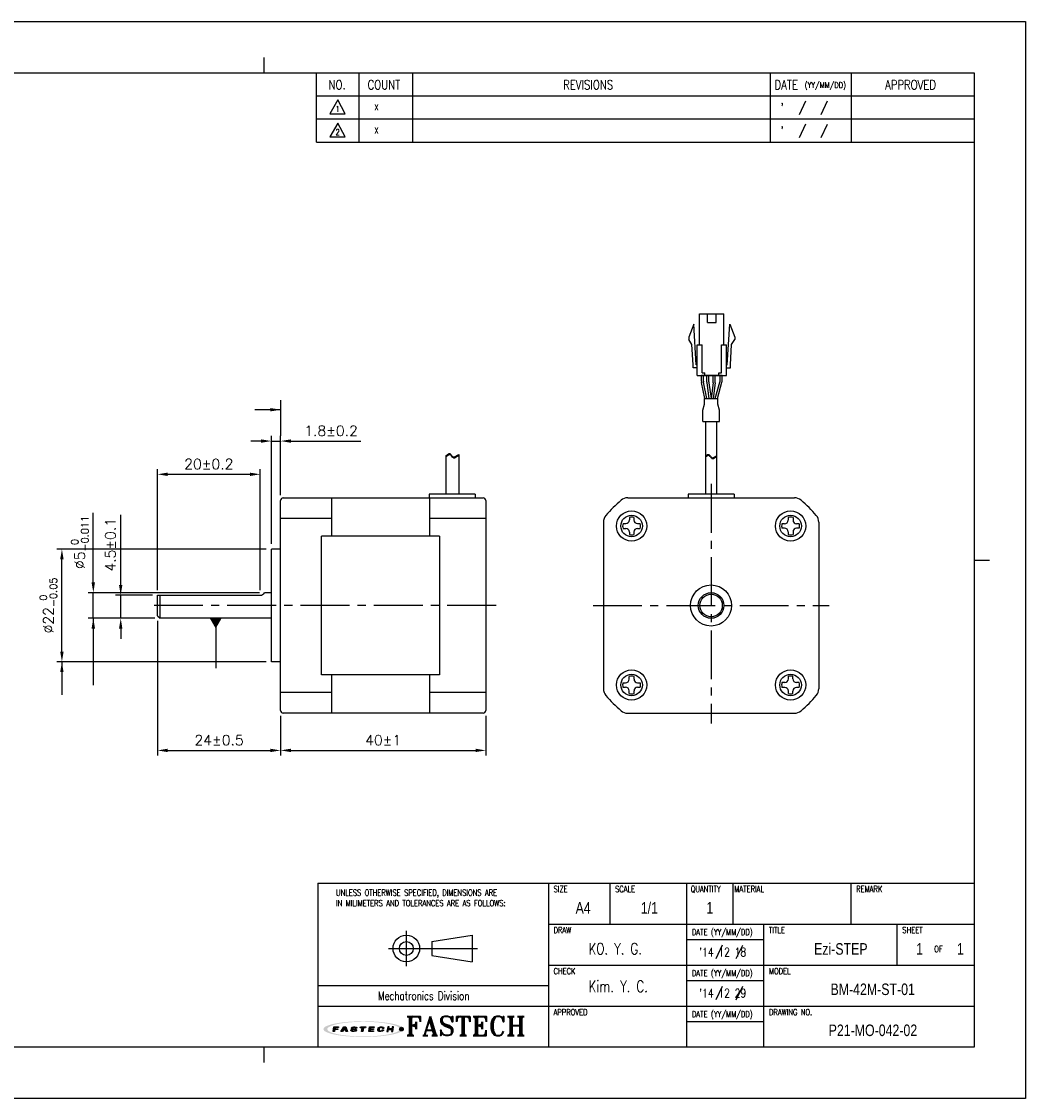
# Model space of a CAD drawing. Header units: millimetres. Extents: x 0 to 297, y 0 to 210.
# Tile 2 of 2: x 101 to 297, y 0 to 210. Entities that reach past the tile are written whole.
import ezdxf

# ---------------------------------------------------------------- set-up
doc = ezdxf.new("R2010")
doc.units = ezdxf.units.MM
doc.header["$PDSIZE"] = -1
doc.linetypes.add('CENTER2', pattern=[28.575, 19.05, -3.175, 3.175, -3.175])
for name, color, linetype in [('DIM', 3, 'Continuous'), ('LAYER_2', 1, 'Continuous'), ('LAYER_4', 3, 'Continuous'), ('SHEET', 1, 'Continuous')]:
    doc.layers.add(name, color=color, linetype=linetype)
doc.styles.add('SHB', font='romans.shx', dxfattribs={"width": 0.75, "bigfont": 'whgtxt.shx'})
doc.styles.add('SHEET1', font='ROMANS.SHX', dxfattribs={"width": 0.8, "height": 3})
doc.styles.add('SHEET2', font='txt', dxfattribs={"width": 0.8, "height": 3})
doc.styles.add('SHEET3', font='ROMANT.SHX', dxfattribs={"height": 3})
doc.styles.get("Standard").update_dxf_attribs({"font": 'txt.shx', "bigfont": 'whgtxt.shx'})
doc.dimstyles.new('ISO-25', dxfattribs={"dimtxt": 2.5, "dimasz": 2.5, "dimexe": 1.25, "dimexo": 0.625, "dimtad": 1, "dimtxsty": 'Standard', "dimcen": 2.5, "dimadec": 0, "dimazin": 0, "dimtfac": 1, "dimtmove": 0, "dimatfit": 3, "dimfxl": 0, "dimarcsym": 0})

# ---------------------------------------------------------------- blocks, each defined once
blk = doc.blocks.new('AI9-BLK2')
at = {"layer": 'LAYER_4'}
h = blk.add_hatch(color=12, dxfattribs=at)
edge = h.paths.add_edge_path()
edge.add_spline(control_points=[(66.5, 0), (66.5, -3.5), (61.3, -5.3), (58.7, -6.3), (52, -8.8), (44.8, -10), (37.7, -11), (17.3, -13.9), (-3.7, -14.1), (-24.3, -12.5), (-32.9, -11.8), (-41.6, -10.8), (-50, -8.9), (-54.9, -7.7), (-60.6, -6.4), (-64.7, -3.2), (-73, 3.4), (-52.4, 8.3), (-49.2, 9), (-40.6, 10.9), (-31.8, 11.9), (-23.1, 12.6), (-12.4, 13.4), (-1.5, 13.6), (9.2, 13.3), (19.1, 13), (29, 12.3), (38.8, 10.9), (45.7, 9.9), (52.7, 8.7), (59.3, 6.1), (61.8, 5.2), (66.5, 3.3), (66.5, 0), (66.6, -0.8), (73.6, -0.7), (73.6, 0), (73.5, 3.5), (68.7, 5.4), (66.1, 6.4), (59.6, 9), (52.6, 10.3), (45.8, 11.3), (24.9, 14.6), (3.4, 15.1), (-17.7, 14), (-27.4, 13.6), (-37.2, 12.7), (-46.8, 11.2), (-53.5, 10.1), (-60.4, 8.7), (-66.7, 6.1), (-69.1, 5.1), (-73.9, 3.1), (-73.6, -0.3), (-73.4, -3.7), (-68.1, -5.6), (-65.5, -6.6), (-58.9, -9.2), (-51.8, -10.4), (-44.8, -11.5), (-35, -13), (-25, -13.7), (-15.1, -14.2), (5.8, -15), (27.1, -14.4), (47.8, -11), (54.2, -9.9), (60.6, -8.6), (66.6, -6.1), (69.1, -5.1), (73.5, -3.2), (73.6, 0), (73.6, 0.8), (66.6, 0.9), (66.5, 0)], knot_values=[0, 0, 0, 0, 1, 1, 1, 2, 2, 2, 3, 3, 3, 4, 4, 4, 5, 5, 5, 6, 6, 6, 7, 7, 7, 8, 8, 8, 9, 9, 9, 10, 10, 10, 11, 11, 11, 12, 12, 12, 13, 13, 13, 14, 14, 14, 15, 15, 15, 16, 16, 16, 17, 17, 17, 18, 18, 18, 19, 19, 19, 20, 20, 20, 21, 21, 21, 22, 22, 22, 23, 23, 23, 24, 24, 24, 25, 25, 25, 25], degree=3, periodic=0)
blk = doc.blocks.new('AI9-BLK1')
at = {"layer": 'LAYER_4', "color": 7}
blk.add_blockref('AI9-BLK2', (0, 0), dxfattribs=at)
blk = doc.blocks.new('AI9-BLK3')
at = {"layer": 'LAYER_2'}
for points in [[(-55.6, -4.3), (-54.1, 4.2), (-45.8, 4.1), (-46, 2.8), (-51.9, 2.8), (-52.2, 0.7), (-46.8, 0.6), (-47, -0.8), (-52.4, -0.8), (-53.1, -4.3)], [(-41.4, -4.2), (-35.7, 4.2), (-32.1, 4.2), (-29.5, -4.1), (-32.2, -4.1), (-34.2, 2.7), (-38.7, -4.2)], [(-5.3, 4.2), (4.3, 4.1), (4.1, 2.7), (0.4, 2.7), (-0.8, -4.2), (-3.2, -4.2), (-2.1, 2.7), (-5.6, 2.7)], [(11.4, 4.2), (20, 4.1), (19.8, 2.8), (13.7, 2.8), (13.4, 0.8), (19, 0.7), (18.8, -0.6), (13.1, -0.6), (12.7, -2.7), (18.7, -2.8), (18.5, -4.2), (9.9, -4.2)], [(45, 4.2), (43.5, -4.1), (46, -4.2), (46.6, -0.6), (52.3, -0.7), (51.7, -4.2), (54.1, -4.2), (55.6, 4.2), (53.1, 4.2), (52.5, 0.8), (46.9, 0.8), (47.5, 4.2)]]:
    blk.add_hatch(color=12, dxfattribs=at).paths.add_polyline_path(points)
h = blk.add_hatch(color=12, dxfattribs=at)
edge = h.paths.add_edge_path()
edge.add_spline(control_points=[(-15.2, -1.5), (-15.2, -2.9), (-16.3, -2.9), (-17.5, -2.9), (-17.7, -2.9), (-18.2, -2.9), (-18.5, -2.9), (-20, -2.9), (-20.4, -2.7), (-20.4, -2.1), (-20.4, -1.9), (-20.4, -1.4), (-20.4, -1.4), (-20.4, -1.4), (-22.9, -1.4), (-22.9, -1.4), (-22.9, -1.4), (-22.9, -2.3), (-22.9, -2.5), (-22.9, -3.9), (-21.3, -4.3), (-19.8, -4.3), (-19.5, -4.3), (-17.1, -4.3), (-16.9, -4.3), (-14.1, -4.3), (-12.8, -3.1), (-12.8, -1.8), (-12.8, -1.7), (-12.8, -1.1), (-12.8, -1), (-12.8, 0.2), (-14.1, 0.7), (-16.1, 0.7), (-16.3, 0.7), (-17.5, 0.7), (-17.7, 0.7), (-19.1, 0.7), (-19.7, 0.9), (-19.6, 1.9), (-19.5, 2.9), (-18.4, 2.9), (-17.8, 2.9), (-17.6, 2.9), (-16.5, 2.9), (-16.2, 2.9), (-15, 2.9), (-14.8, 2.6), (-14.8, 2.3), (-14.8, 2.1), (-14.9, 1.7), (-14.9, 1.7), (-14.9, 1.7), (-12.3, 1.6), (-12.3, 1.6), (-12.3, 1.6), (-12.3, 2.6), (-12.3, 2.8), (-12.3, 3.9), (-14.1, 4.3), (-15.7, 4.3), (-16.8, 4.3), (-17.9, 4.3), (-18.2, 4.3), (-20.4, 4.3), (-22, 3.6), (-22.1, 2), (-22.1, 1.8), (-22.1, 1.3), (-22.1, 1.1), (-22.2, -0.1), (-20.7, -0.6), (-19.2, -0.6), (-19, -0.6), (-17.3, -0.7), (-17.1, -0.7), (-15.5, -0.7), (-15.2, -1.1), (-15.2, -1.5)], knot_values=[0, 0, 0, 0, 1, 1, 1, 2, 2, 2, 3, 3, 3, 4, 4, 4, 5, 5, 5, 6, 6, 6, 7, 7, 7, 8, 8, 8, 9, 9, 9, 10, 10, 10, 11, 11, 11, 12, 12, 12, 13, 13, 13, 14, 14, 14, 15, 15, 15, 16, 16, 16, 17, 17, 17, 18, 18, 18, 19, 19, 19, 20, 20, 20, 21, 21, 21, 22, 22, 22, 23, 23, 23, 24, 24, 24, 25, 25, 25, 26, 26, 26, 26], degree=3, periodic=0)
h = blk.add_hatch(color=12, dxfattribs=at)
edge = h.paths.add_edge_path()
edge.add_spline(control_points=[(35, 1.4), (35, 1.4), (37.4, 1.4), (37.4, 1.4), (37.4, 1.4), (37.5, 2), (37.5, 2.4), (37.5, 3.1), (37.3, 4.2), (34.5, 4.2), (34.2, 4.2), (32.2, 4.2), (31.6, 4.2), (28.5, 4.3), (27.4, 2.7), (27.2, 1.5), (27.1, 1), (26.8, -0.6), (26.7, -1.2), (26.5, -2.6), (26.6, -4.3), (30.1, -4.3), (30.5, -4.3), (31.7, -4.3), (32.2, -4.3), (34.9, -4.3), (36.6, -4), (36.9, -2.3), (36.9, -1.9), (37, -1.1), (37, -1.1), (37, -1.1), (34.6, -1.1), (34.6, -1.1), (34.6, -1.1), (34.6, -1.6), (34.6, -1.7), (34.4, -2.5), (33.8, -2.8), (32.5, -2.8), (32.2, -2.8), (31.2, -2.8), (30.8, -2.8), (29.4, -2.8), (29.1, -2.3), (29.2, -1.4), (29.2, -1), (29.5, 0.7), (29.5, 1.1), (29.8, 2.5), (30.7, 2.8), (31.7, 2.8), (32.2, 2.8), (33.4, 2.8), (33.7, 2.8), (34.7, 2.8), (35.1, 2.5), (35.1, 1.9), (35, 1.7), (35, 1.4), (35, 1.4)], knot_values=[0, 0, 0, 0, 1, 1, 1, 2, 2, 2, 3, 3, 3, 4, 4, 4, 5, 5, 5, 6, 6, 6, 7, 7, 7, 8, 8, 8, 9, 9, 9, 10, 10, 10, 11, 11, 11, 12, 12, 12, 13, 13, 13, 14, 14, 14, 15, 15, 15, 16, 16, 16, 17, 17, 17, 18, 18, 18, 19, 19, 19, 20, 20, 20, 20], degree=3, periodic=0)
at = {"layer": 'LAYER_2', "color": 12}
for points in [[(-55.6, -4.3), (-54.1, 4.2), (-45.8, 4.1), (-46, 2.8), (-51.9, 2.8), (-52.2, 0.7), (-46.8, 0.6), (-47, -0.8), (-52.4, -0.8), (-53.1, -4.3)], [(-41.4, -4.2), (-35.7, 4.2), (-32.1, 4.2), (-29.5, -4.1), (-32.2, -4.1), (-34.2, 2.7), (-38.7, -4.2)], [(-5.3, 4.2), (4.3, 4.1), (4.1, 2.7), (0.4, 2.7), (-0.8, -4.2), (-3.2, -4.2), (-2.1, 2.7), (-5.6, 2.7)], [(11.4, 4.2), (20, 4.1), (19.8, 2.8), (13.7, 2.8), (13.4, 0.8), (19, 0.7), (18.8, -0.6), (13.1, -0.6), (12.7, -2.7), (18.7, -2.8), (18.5, -4.2), (9.9, -4.2)], [(45, 4.2), (43.5, -4.1), (46, -4.2), (46.6, -0.6), (52.3, -0.7), (51.7, -4.2), (54.1, -4.2), (55.6, 4.2), (53.1, 4.2), (52.5, 0.8), (46.9, 0.8), (47.5, 4.2)]]:
    blk.add_lwpolyline(points, close=True, dxfattribs=at)
for points, knots in [([(-15.2, -1.5), (-15.2, -2.9), (-16.3, -2.9), (-17.5, -2.9), (-17.7, -2.9), (-18.2, -2.9), (-18.5, -2.9), (-20, -2.9), (-20.4, -2.7), (-20.4, -2.1), (-20.4, -1.9), (-20.4, -1.4), (-20.4, -1.4), (-20.4, -1.4), (-22.9, -1.4), (-22.9, -1.4), (-22.9, -1.4), (-22.9, -2.3), (-22.9, -2.5), (-22.9, -3.9), (-21.3, -4.3), (-19.8, -4.3), (-19.5, -4.3), (-17.1, -4.3), (-16.9, -4.3), (-14.1, -4.3), (-12.8, -3.1), (-12.8, -1.8), (-12.8, -1.7), (-12.8, -1.1), (-12.8, -1), (-12.8, 0.2), (-14.1, 0.7), (-16.1, 0.7), (-16.3, 0.7), (-17.5, 0.7), (-17.7, 0.7), (-19.1, 0.7), (-19.7, 0.9), (-19.6, 1.9), (-19.5, 2.9), (-18.4, 2.9), (-17.8, 2.9), (-17.6, 2.9), (-16.5, 2.9), (-16.2, 2.9), (-15, 2.9), (-14.8, 2.6), (-14.8, 2.3), (-14.8, 2.1), (-14.9, 1.7), (-14.9, 1.7), (-14.9, 1.7), (-12.3, 1.6), (-12.3, 1.6), (-12.3, 1.6), (-12.3, 2.6), (-12.3, 2.8), (-12.3, 3.9), (-14.1, 4.3), (-15.7, 4.3), (-16.8, 4.3), (-17.9, 4.3), (-18.2, 4.3), (-20.4, 4.3), (-22, 3.6), (-22.1, 2), (-22.1, 1.8), (-22.1, 1.3), (-22.1, 1.1), (-22.2, -0.1), (-20.7, -0.6), (-19.2, -0.6), (-19, -0.6), (-17.3, -0.7), (-17.1, -0.7), (-15.5, -0.7), (-15.2, -1.1), (-15.2, -1.5)], [0, 0, 0, 0, 1, 1, 1, 2, 2, 2, 3, 3, 3, 4, 4, 4, 5, 5, 5, 6, 6, 6, 7, 7, 7, 8, 8, 8, 9, 9, 9, 10, 10, 10, 11, 11, 11, 12, 12, 12, 13, 13, 13, 14, 14, 14, 15, 15, 15, 16, 16, 16, 17, 17, 17, 18, 18, 18, 19, 19, 19, 20, 20, 20, 21, 21, 21, 22, 22, 22, 23, 23, 23, 24, 24, 24, 25, 25, 25, 26, 26, 26, 26]), ([(35, 1.4), (35, 1.4), (37.4, 1.4), (37.4, 1.4), (37.4, 1.4), (37.5, 2), (37.5, 2.4), (37.5, 3.1), (37.3, 4.2), (34.5, 4.2), (34.2, 4.2), (32.2, 4.2), (31.6, 4.2), (28.5, 4.3), (27.4, 2.7), (27.2, 1.5), (27.1, 1), (26.8, -0.6), (26.7, -1.2), (26.5, -2.6), (26.6, -4.3), (30.1, -4.3), (30.5, -4.3), (31.7, -4.3), (32.2, -4.3), (34.9, -4.3), (36.6, -4), (36.9, -2.3), (36.9, -1.9), (37, -1.1), (37, -1.1), (37, -1.1), (34.6, -1.1), (34.6, -1.1), (34.6, -1.1), (34.6, -1.6), (34.6, -1.7), (34.4, -2.5), (33.8, -2.8), (32.5, -2.8), (32.2, -2.8), (31.2, -2.8), (30.8, -2.8), (29.4, -2.8), (29.1, -2.3), (29.2, -1.4), (29.2, -1), (29.5, 0.7), (29.5, 1.1), (29.8, 2.5), (30.7, 2.8), (31.7, 2.8), (32.2, 2.8), (33.4, 2.8), (33.7, 2.8), (34.7, 2.8), (35.1, 2.5), (35.1, 1.9), (35, 1.7), (35, 1.4), (35, 1.4)], [0, 0, 0, 0, 1, 1, 1, 2, 2, 2, 3, 3, 3, 4, 4, 4, 5, 5, 5, 6, 6, 6, 7, 7, 7, 8, 8, 8, 9, 9, 9, 10, 10, 10, 11, 11, 11, 12, 12, 12, 13, 13, 13, 14, 14, 14, 15, 15, 15, 16, 16, 16, 17, 17, 17, 18, 18, 18, 19, 19, 19, 20, 20, 20, 20])]:
    blk.add_open_spline(points, degree=3, knots=knots, dxfattribs=at)
blk = doc.blocks.new('*D11')
at = {"color": 8, "lineweight": -2}
for p, q in [((147.97, 128.19), (145.97, 128.19)), ((149.97, 108.13), (149.97, 129.19)), ((149.97, 128.19), (151.77, 128.19)), ((151.77, 117.63), (151.77, 129.19)), ((153.77, 128.19), (167.43, 128.19))]:
    blk.add_line(p, q, dxfattribs=at)
at = {"color": 8}
for points in [[(147.97, 128.52), (147.97, 127.86), (149.97, 128.19)], [(153.77, 128.52), (153.77, 127.86), (151.77, 128.19)]]:
    blk.add_solid(points, dxfattribs=at)
at = {"layer": 'Defpoints', "color": 0}
for p in [(151.77, 128.19), (151.77, 116.63), (149.97, 107.13)]:
    blk.add_point(p, dxfattribs=at)
at = {"color": 3, "insert": (161.6, 130.19), "char_height": 2, "attachment_point": 5}
blk.add_mtext('\\A1;1.8±0.2', dxfattribs=at)
blk = doc.blocks.new('*D12')
at = {"color": 8, "lineweight": -2}
for p, q in [((127.77, 93.13), (127.77, 66.87)), ((151.77, 74.63), (151.77, 66.87)), ((129.77, 67.87), (149.77, 67.87))]:
    blk.add_line(p, q, dxfattribs=at)
at = {"color": 8}
for points in [[(129.77, 68.2), (129.77, 67.54), (127.77, 67.87)], [(149.77, 68.2), (149.77, 67.54), (151.77, 67.87)]]:
    blk.add_solid(points, dxfattribs=at)
at = {"layer": 'Defpoints', "color": 0}
for p in [(127.77, 94.13), (151.77, 75.63), (151.77, 67.87)]:
    blk.add_point(p, dxfattribs=at)
at = {"color": 3, "insert": (139.77, 69.87), "char_height": 2, "attachment_point": 5}
blk.add_mtext('\\A1;24±0.5', dxfattribs=at)
blk = doc.blocks.new('*D13')
at = {"color": 8, "lineweight": -2}
for p, q in [((148.97, 107.13), (108.13, 107.13)), ((109.13, 87.13), (109.13, 105.13)), ((148.97, 85.13), (108.13, 85.13))]:
    blk.add_line(p, q, dxfattribs=at)
at = {"color": 8}
for points in [[(108.79, 105.13), (109.46, 105.13), (109.13, 107.13)], [(108.79, 87.13), (109.46, 87.13), (109.13, 85.13)]]:
    blk.add_solid(points, dxfattribs=at)
at = {"layer": 'Defpoints', "color": 0}
for p in [(109.13, 107.13), (149.97, 107.13), (149.97, 85.13)]:
    blk.add_point(p, dxfattribs=at)
at = {"color": 3, "insert": (106.49, 96.13), "char_height": 2, "attachment_point": 5, "rotation": 90}
blk.add_mtext('\\A1;%%C22{\\H1.400000;\\S 0^ -0.05;}', dxfattribs=at)
blk = doc.blocks.new('*D14')
at = {"color": 8, "lineweight": -2}
for p, q in [((151.77, 74.63), (151.77, 66.87)), ((191.77, 74.63), (191.77, 66.87)), ((153.77, 67.87), (189.77, 67.87))]:
    blk.add_line(p, q, dxfattribs=at)
at = {"color": 8}
for points in [[(153.77, 68.2), (153.77, 67.54), (151.77, 67.87)], [(189.77, 68.2), (189.77, 67.54), (191.77, 67.87)]]:
    blk.add_solid(points, dxfattribs=at)
at = {"layer": 'Defpoints', "color": 0}
for p in [(151.77, 75.63), (191.77, 75.63), (191.77, 67.87)]:
    blk.add_point(p, dxfattribs=at)
at = {"color": 3, "insert": (171.77, 69.87), "char_height": 2, "attachment_point": 5}
blk.add_mtext('\\A1;40±1', dxfattribs=at)
blk = doc.blocks.new('*D15')
at = {"color": 8, "lineweight": -2}
for p, q in [((127.77, 99.13), (127.77, 122.71)), ((147.77, 99.13), (147.77, 122.71)), ((129.77, 121.71), (145.77, 121.71))]:
    blk.add_line(p, q, dxfattribs=at)
at = {"color": 8}
for points in [[(129.77, 122.04), (129.77, 121.38), (127.77, 121.71)], [(145.77, 122.04), (145.77, 121.38), (147.77, 121.71)]]:
    blk.add_solid(points, dxfattribs=at)
at = {"layer": 'Defpoints', "color": 0}
for p in [(147.77, 121.71), (127.77, 98.13), (147.77, 98.13)]:
    blk.add_point(p, dxfattribs=at)
at = {"color": 3, "insert": (137.77, 123.71), "char_height": 2, "attachment_point": 5}
blk.add_mtext('\\A1;20±0.2', dxfattribs=at)
blk = doc.blocks.new('*D9')
at = {"color": 8, "lineweight": -2}
for p, q in [((120.59, 100.13), (120.59, 113.8)), ((126.77, 98.13), (119.59, 98.13)), ((120.59, 93.63), (120.59, 98.13)), ((127.27, 93.63), (119.59, 93.63)), ((120.59, 91.63), (120.59, 89.63))]:
    blk.add_line(p, q, dxfattribs=at)
at = {"color": 8}
for points in [[(120.26, 100.13), (120.92, 100.13), (120.59, 98.13)], [(120.26, 91.63), (120.92, 91.63), (120.59, 93.63)]]:
    blk.add_solid(points, dxfattribs=at)
at = {"layer": 'Defpoints', "color": 0}
for p in [(120.59, 98.13), (127.77, 98.13), (128.27, 93.63)]:
    blk.add_point(p, dxfattribs=at)
at = {"color": 3, "insert": (118.59, 107.96), "char_height": 2, "attachment_point": 5, "rotation": 90}
blk.add_mtext('\\A1;4.5±0.1', dxfattribs=at)
blk = doc.blocks.new('*D10')
at = {"color": 8, "lineweight": -2}
for p, q in [((115.25, 100.63), (115.25, 114.23)), ((147.63, 98.63), (114.25, 98.63)), ((115.25, 93.63), (115.25, 98.63)), ((127.27, 93.63), (114.25, 93.63)), ((115.25, 91.63), (115.25, 89.63))]:
    blk.add_line(p, q, dxfattribs=at)
at = {"color": 8}
for points in [[(114.91, 100.63), (115.58, 100.63), (115.25, 98.63)], [(114.91, 91.63), (115.58, 91.63), (115.25, 93.63)]]:
    blk.add_solid(points, dxfattribs=at)
at = {"layer": 'Defpoints', "color": 0}
for p in [(115.25, 98.63), (148.63, 98.63), (128.27, 93.63)]:
    blk.add_point(p, dxfattribs=at)
at = {"color": 3, "insert": (112.61, 108.43), "char_height": 2, "attachment_point": 5, "rotation": 90}
blk.add_mtext('\\A1;%%C5{\\H1.400000;\\S 0^ -0.011;}', dxfattribs=at)

msp = doc.modelspace()

# ---------------------------------------------------------------- hatches: boundary and pattern name
h = msp.add_hatch(color=1)
edge = h.paths.add_edge_path()
edge.add_arc((175.3273, 13.5263), 0.3631, 0, 360)

# ---------------------------------------------------------------- linework, layer by layer
at = {"color": 4}
for p, q in [((148.5, 203), (148.5, 200)), ((287, 105), (290, 105)), ((148.5, 10), (148.5, 7))]:
    msp.add_line(p, q, dxfattribs=at)
for p, q in [((233.4592, 146.9811), (233.4592, 152.9811)), ((234.9842, 151.2811), (234.9842, 152.9811)), ((236.6842, 151.2811), (236.6842, 152.9811)), ((238.2092, 146.9811), (238.2092, 152.9811)), ((232.3342, 150.9811), (231.3342, 148.4811)), ((232.8092, 143.0811), (232.3342, 150.9811)), ((238.8592, 143.0811), (239.3342, 150.9811)), ((239.3342, 150.9811), (240.3342, 148.4811)), ((231.3342, 148.4811), (231.3342, 147.9811)), ((231.9728, 146.9951), (231.3342, 147.9811)), ((239.6956, 146.9951), (240.3342, 147.9811)), ((240.3342, 148.4811), (240.3342, 147.9811)), ((232.2103, 143.0451), (231.9728, 146.9951)), ((232.9592, 140.9811), (232.9592, 146.9811)), ((233.9592, 141.4811), (233.9592, 146.9811)), ((237.7092, 141.4811), (237.7092, 146.9811)), ((238.7092, 140.9811), (238.7092, 146.9811)), ((239.4581, 143.0451), (239.6956, 146.9951)), ((232.2092, 142.4811), (232.2092, 143.0811)), ((239.4592, 142.4811), (239.4592, 143.0811)), ((233.8061, 139.8413), (233.8061, 140.9811)), ((237.8624, 140.9811), (233.8061, 140.9811)), ((234.2061, 139.8819), (234.2061, 140.9811)), ((234.4592, 140.9811), (234.4592, 141.4811)), ((237.2092, 140.9811), (237.2092, 141.4811)), ((237.4624, 139.9774), (237.4624, 140.9811)), ((237.8624, 139.9221), (237.8624, 140.9811)), ((234.4747, 136.4811), (233.8265, 139.6403)), ((234.883, 136.4811), (234.2265, 139.6809)), ((236.5152, 136.4811), (237.4248, 139.7059)), ((236.9308, 136.4811), (237.8248, 139.6506)), ((234.6288, 131.9889), (234.6288, 117.846)), ((236.7788, 131.9889), (236.7788, 117.846)), ((184.0039, 125.3331), (184.5067, 125.6897)), ((184.0039, 125.1661), (184.5067, 125.5227)), ((184.0039, 125.3331), (184.0039, 117.846)), ((184.5067, 125.6897), (184.6256, 125.7414)), ((184.5067, 125.5227), (184.6256, 125.5744)), ((184.6256, 125.7414), (184.7377, 125.748)), ((184.6256, 125.5744), (184.7377, 125.581)), ((184.7377, 125.748), (184.8153, 125.7162)), ((184.7377, 125.581), (184.8153, 125.5492)), ((184.8153, 125.7162), (184.8867, 125.6574)), ((184.8153, 125.5492), (184.8867, 125.4904)), ((184.8867, 125.6574), (184.9549, 125.5796)), ((184.8867, 125.4904), (184.9549, 125.4126)), ((184.9549, 125.5796), (185.023, 125.4907)), ((184.9549, 125.4126), (185.023, 125.3237)), ((185.023, 125.4907), (185.094, 125.3985)), ((185.023, 125.3237), (185.094, 125.2315)), ((185.094, 125.3985), (185.184, 125.2955)), ((185.094, 125.2315), (185.184, 125.1286)), ((185.184, 125.2955), (185.2807, 125.2061)), ((185.184, 125.1286), (185.2807, 125.0391)), ((185.2807, 125.2061), (185.3822, 125.1372)), ((185.2807, 125.0391), (185.3822, 124.9702)), ((185.3822, 125.1372), (185.487, 125.0961)), ((185.3822, 124.9702), (185.487, 124.9291)), ((185.487, 125.0961), (185.5934, 125.0898)), ((185.487, 124.9291), (185.5934, 124.9228)), ((185.5934, 125.0898), (185.6851, 125.1159)), ((185.5934, 124.9228), (185.6851, 124.9489)), ((185.6851, 125.1159), (186.5039, 125.5825)), ((185.6851, 124.9489), (186.5039, 125.4155)), ((186.5039, 125.5825), (186.5039, 117.846)), ((234.6288, 125.296), (234.9778, 125.5436)), ((234.6288, 125.129), (234.9778, 125.3766)), ((234.9778, 125.5436), (235.0968, 125.5953)), ((234.9778, 125.3766), (235.0968, 125.4283)), ((235.0968, 125.5953), (235.2089, 125.6019)), ((235.0968, 125.4283), (235.2089, 125.4349)), ((235.2089, 125.6019), (235.2864, 125.57)), ((235.2089, 125.4349), (235.2864, 125.403)), ((235.2864, 125.57), (235.3579, 125.5113)), ((235.2864, 125.403), (235.3579, 125.3443)), ((235.3579, 125.5113), (235.4261, 125.4335)), ((235.3579, 125.3443), (235.4261, 125.2665)), ((235.4261, 125.4335), (235.4941, 125.3446)), ((235.4261, 125.2665), (235.4941, 125.1776)), ((235.4941, 125.3446), (235.5651, 125.2524)), ((235.4941, 125.1776), (235.5651, 125.0854)), ((235.5651, 125.2524), (235.6552, 125.1494)), ((235.5651, 125.0854), (235.6552, 124.9824)), ((235.6552, 125.1494), (235.7519, 125.06)), ((235.6552, 124.9824), (235.7519, 124.893)), ((235.7519, 125.06), (235.8533, 124.9911)), ((235.7519, 124.893), (235.8533, 124.8241)), ((235.8533, 124.9911), (235.9581, 124.95)), ((235.8533, 124.8241), (235.9581, 124.783)), ((235.9581, 124.95), (236.0645, 124.9436)), ((235.9581, 124.783), (236.0645, 124.7766)), ((236.0645, 124.9436), (236.1563, 124.9697)), ((236.0645, 124.7766), (236.1563, 124.8027)), ((236.1563, 124.9697), (236.7788, 125.3245)), ((236.1563, 124.8027), (236.7788, 125.1575)), ((189.6968, 117.846), (180.7368, 117.846)), ((180.7368, 117.846), (180.7368, 117.1292)), ((189.6968, 117.846), (189.6968, 117.1292)), ((240.1838, 117.846), (231.2238, 117.846)), ((231.2238, 117.846), (231.2238, 117.1292)), ((240.1838, 117.846), (240.1838, 117.1292)), ((151.767, 75.6292), (151.767, 116.6292)), ((152.267, 117.1292), (191.267, 117.1292)), ((161.767, 109.6292), (161.767, 117.1292)), ((180.767, 117.1292), (180.767, 109.6292)), ((191.767, 116.6292), (191.767, 75.6292)), ((219.4557, 117.1292), (251.9519, 117.1292)), ((161.767, 113.0701), (151.767, 113.0701)), ((191.767, 113.0701), (180.767, 113.0701)), ((214.7038, 112.3773), (214.7038, 79.8812)), ((256.7038, 112.3773), (256.7038, 79.8812)), ((182.767, 109.6292), (159.767, 109.6292)), ((159.767, 82.6292), (159.767, 109.6292)), ((182.767, 109.6292), (182.767, 82.6292)), ((149.967, 85.1292), (149.967, 107.1292)), ((151.767, 107.1292), (149.967, 107.1292)), ((127.767, 94.1292), (127.767, 98.1292)), ((127.767, 98.1292), (147.767, 98.1292)), ((128.267, 93.6292), (128.267, 98.1292)), ((149.967, 98.6292), (148.6331, 98.6292)), ((127.767, 94.1292), (128.267, 93.6292)), ((149.967, 93.6292), (128.267, 93.6292)), ((151.767, 85.1292), (149.967, 85.1292)), ((182.767, 82.6292), (159.767, 82.6292)), ((161.767, 75.1292), (161.767, 82.6292)), ((180.767, 82.6292), (180.767, 75.1292)), ((161.767, 79.1883), (151.767, 79.1883)), ((191.767, 79.1883), (180.767, 79.1883)), ((191.267, 75.1292), (152.267, 75.1292)), ((219.4557, 75.1292), (251.9519, 75.1292))]:
    msp.add_line(p, q)
at = {"color": 0}
for p, q in [((234.8741, 139.6838), (234.8741, 140.9811)), ((235.2741, 139.7103), (235.2741, 140.9811)), ((236.1241, 139.7103), (236.1241, 140.9811)), ((236.5241, 139.6838), (236.5241, 140.9811)), ((234.8829, 139.5521), (235.2911, 136.4811)), ((235.2829, 139.5785), (235.6946, 136.4811)), ((236.1154, 139.5785), (235.7037, 136.4811)), ((236.5154, 139.5521), (236.1072, 136.4811)), ((234.0938, 134.1945), (234.4039, 135.3567)), ((234.4039, 136.4811), (237.0035, 136.4811)), ((234.4039, 135.3567), (234.4039, 136.4811)), ((237.0035, 135.3567), (237.0035, 136.4811)), ((237.3137, 134.1938), (237.0035, 135.3567)), ((234.0938, 131.9889), (234.0938, 134.1945)), ((237.3137, 131.9889), (237.3137, 134.1938)), ((234.0938, 131.9889), (237.3137, 131.9889))]:
    msp.add_line(p, q, dxfattribs=at)
at = {"color": 8}
msp.add_line((151.767, 136.1643), (151.767, 129.191), dxfattribs=at)
at = {"color": 1, "linetype": 'CENTER2', "ltscale": 0.5}
for p, q in [((235.7038, 119.846), (235.7038, 73.1292)), ((193.767, 96.1292), (125.767, 96.1292)), ((212.7038, 96.1292), (258.7038, 96.1292))]:
    msp.add_line(p, q, dxfattribs=at)
at = {"color": 0, "linetype": 'ByBlock'}
for p, q in [((218.5299, 112.1083), (219.0687, 112.1083)), ((219.7687, 113.3151), (219.7687, 112.8083)), ((220.6388, 113.3151), (220.6388, 112.8083)), ((221.3388, 112.1083), (221.8777, 112.1083)), ((250.0247, 112.0643), (249.5179, 112.0643)), ((250.7247, 113.3031), (250.7247, 112.7643)), ((251.6828, 113.3031), (251.6828, 112.7643)), ((252.8896, 112.0643), (252.3828, 112.0643)), ((218.5299, 111.1502), (219.0687, 111.1502)), ((219.7687, 110.4502), (219.7687, 109.9434)), ((220.6388, 110.4502), (220.6388, 109.9434)), ((221.3388, 111.1502), (221.8777, 111.1502)), ((250.0247, 111.1942), (249.5179, 111.1942)), ((250.7247, 110.4942), (250.7247, 109.9554)), ((251.6828, 110.4942), (251.6828, 109.9554)), ((252.8896, 111.1942), (252.3828, 111.1942)), ((219.7247, 81.7643), (219.7247, 82.3031)), ((220.6828, 81.7643), (220.6828, 82.3031)), ((250.7687, 81.8083), (250.7687, 82.3151)), ((251.6388, 81.8083), (251.6388, 82.3151)), ((218.5179, 81.0643), (219.0247, 81.0643)), ((218.5179, 80.1942), (219.0247, 80.1942)), ((221.3828, 81.0643), (221.8896, 81.0643)), ((221.3828, 80.1942), (221.8896, 80.1942)), ((250.0687, 81.1083), (249.5299, 81.1083)), ((250.0687, 80.1502), (249.5299, 80.1502)), ((252.8777, 81.1083), (252.3388, 81.1083)), ((252.8777, 80.1502), (252.3388, 80.1502)), ((219.7247, 78.9554), (219.7247, 79.4942)), ((220.6828, 78.9554), (220.6828, 79.4942)), ((250.7687, 78.9434), (250.7687, 79.4502)), ((251.6388, 78.9434), (251.6388, 79.4502))]:
    msp.add_line(p, q, dxfattribs=at)
at = {"color": 6}
msp.add_lwpolyline([(0, 210), (297, 210), (297, 0), (0, 0)], close=True, dxfattribs=at)
at = {"color": 4}
msp.add_lwpolyline([(10, 200), (287, 200), (287, 10), (10, 10)], close=True, dxfattribs=at)
for points in [[(233.4592, 152.9811), (238.2092, 152.9811)], [(234.9842, 151.2811), (236.6842, 151.2811)], [(232.9592, 146.9811), (233.9592, 146.9811)], [(237.7092, 146.9811), (238.7092, 146.9811)], [(232.9592, 143.0811), (232.8092, 143.0811)], [(238.7092, 143.0811), (238.8592, 143.0811)], [(232.9592, 142.4811), (232.2092, 142.4811)], [(232.9592, 142.4811), (232.2092, 142.4811)], [(232.9592, 140.9811), (238.7092, 140.9811)], [(233.9592, 141.4811), (234.4592, 141.4811)], [(237.2092, 141.4811), (237.7092, 141.4811)], [(238.7092, 142.4811), (239.4592, 142.4811)], [(238.7092, 142.4811), (239.4592, 142.4811)]]:
    msp.add_lwpolyline(points)
for centre, radius in [((220.2038, 111.6292), 2.9545), ((251.2038, 111.6292), 2.9545), ((235.7038, 96.1292), 4), ((235.7038, 96.1292), 2.5), ((235.7038, 96.1292), 2.1832), ((220.2038, 80.6292), 2.9545), ((251.2038, 80.6292), 2.9545)]:
    msp.add_circle(centre, radius)
at = {"color": 0, "linetype": 'ByBlock'}
for centre in [(220.2038, 111.6292), (251.2038, 111.6292), (220.2038, 80.6292), (251.2038, 80.6292)]:
    msp.add_circle(centre, 2.1, dxfattribs=at)
at = {"color": 1}
msp.add_circle((175.3273, 13.5263), 0.3631, dxfattribs=at)
for centre, radius, start, end in [((234.8061, 139.8413), 1, 180, 191.595436), ((235.2061, 139.8819), 1, 180, 191.595436), ((236.4624, 139.9774), 1, 344.249037, 0), ((236.8624, 139.9221), 1, 344.249037, 0), ((152.267, 116.6292), 0.5, 90, 180), ((191.267, 116.6292), 0.5, 360, 90), ((235.7038, 96.1292), 27, 130.535802, 139.464198), ((219.4557, 115.1292), 2, 90, 130.535802), ((251.9519, 115.1292), 2, 49.464198, 90), ((235.7038, 96.1292), 27, 40.535802, 49.464198), ((216.7038, 112.3773), 2, 139.464198, 180), ((254.7038, 112.3773), 2, 0, 40.535802), ((147.767, 99.1292), 1, 270, 330), ((216.7038, 79.8812), 2, 180, 220.535802), ((254.7038, 79.8812), 2, 319.464198, 0), ((235.7038, 96.1292), 27, 220.535802, 229.464198), ((235.7038, 96.1292), 27, 310.535802, 319.464198), ((152.267, 75.6292), 0.5, 180, 270), ((191.267, 75.6292), 0.5, 270, 360), ((219.4557, 77.1292), 2, 229.464198, 270), ((251.9519, 77.1292), 2, 270, 310.535802)]:
    msp.add_arc(centre, radius, start, end)
at = {"color": 0}
for centre, start, end in [((235.8741, 139.6838), 180, 187.571875), ((236.2741, 139.7103), 180, 187.571875), ((235.1241, 139.7103), 352.428125, 0), ((235.5241, 139.6838), 352.428125, 0)]:
    msp.add_arc(centre, 1, start, end, dxfattribs=at)
at = {"color": 0, "linetype": 'ByBlock'}
for centre, radius, start, end in [((220.2038, 111.6292), 1.7411, 164.029351, 195.970649), ((219.0687, 112.8083), 0.7, 270, 0), ((220.2038, 111.6292), 1.7411, 75.529572, 104.470428), ((221.3388, 112.8083), 0.7, 180, 270), ((220.2038, 111.6292), 1.7411, 344.029351, 15.970649), ((251.2038, 111.6292), 1.7411, 165.529572, 194.470428), ((250.0247, 112.7643), 0.7, 270, 0), ((251.2038, 111.6292), 1.7411, 74.029351, 105.970649), ((252.3828, 112.7643), 0.7, 180, 270), ((251.2038, 111.6292), 1.7411, 345.529572, 14.470428), ((219.0687, 110.4502), 0.7, 0, 90), ((220.2038, 111.6292), 1.7411, 255.529572, 284.470428), ((221.3388, 110.4502), 0.7, 90, 180), ((250.0247, 110.4942), 0.7, 0, 90), ((251.2038, 111.6292), 1.7411, 254.029351, 285.970649), ((252.3828, 110.4942), 0.7, 90, 180), ((220.2038, 80.6292), 1.7411, 74.029351, 105.970649), ((251.2038, 80.6292), 1.7411, 75.529572, 104.470428), ((220.2038, 80.6292), 1.7411, 165.529572, 194.470428), ((219.0247, 81.7643), 0.7, 270, 0), ((219.0247, 79.4942), 0.7, 0, 90), ((221.3828, 81.7643), 0.7, 180, 270), ((221.3828, 79.4942), 0.7, 90, 180), ((220.2038, 80.6292), 1.7411, 345.529572, 14.470428), ((251.2038, 80.6292), 1.7411, 164.029351, 195.970649), ((250.0687, 81.8083), 0.7, 270, 0), ((250.0687, 79.4502), 0.7, 0, 90), ((252.3388, 81.8083), 0.7, 180, 270), ((252.3388, 79.4502), 0.7, 90, 180), ((251.2038, 80.6292), 1.7411, 344.029351, 15.970649), ((220.2038, 80.6292), 1.7411, 254.029351, 285.970649), ((251.2038, 80.6292), 1.7411, 255.529572, 284.470428)]:
    msp.add_arc(centre, radius, start, end, dxfattribs=at)
at = {"layer": 'SHEET', "color": 7}
for p, q in [((158.75, 186.5), (158.75, 200)), ((158.75, 186.5), (287, 186.5)), ((159, 42), (287, 42)), ((159, 42), (159, 10)), ((204, 42), (204, 10)), ((159, 22), (204, 22))]:
    msp.add_line(p, q, dxfattribs=at)
at = {"layer": 'SHEET'}
for p, q in [((167, 200), (167, 186.5)), ((177.5, 200), (177.5, 186.5)), ((247.25, 200), (247.25, 186.5)), ((263, 200), (263, 186.5)), ((158.75, 195.5), (287, 195.5)), ((254.1049, 194.4555), (252.8538, 191.7979)), ((258.3681, 194.4514), (257.117, 191.7938)), ((158.75, 191), (287, 191)), ((254.1049, 189.9555), (252.8538, 187.2979)), ((258.3681, 189.9514), (257.117, 187.2938)), ((216, 34), (216, 42)), ((231, 10), (231, 42)), ((240, 34), (240, 42)), ((263, 34), (263, 42)), ((204, 34), (287, 34)), ((246, 10), (246, 34)), ((272, 26), (272, 34)), ((176.2842, 25.7883), (176.2842, 32.7016)), ((181.284, 30.6029), (189.1232, 31.8375)), ((189.1232, 31.8375), (189.1232, 26.6525)), ((181.284, 30.6029), (181.284, 27.887)), ((231, 31), (246, 31)), ((237.8801, 29.8615), (236.6289, 27.2039)), ((241.7992, 29.8574), (240.5481, 27.1998)), ((172.8275, 29.245), (190.1725, 29.245)), ((181.284, 27.887), (189.1232, 26.6525)), ((204, 26), (287, 26)), ((231, 23), (246, 23)), ((237.8801, 21.8615), (236.6289, 19.2039)), ((241.7992, 21.8574), (240.5481, 19.1998)), ((159, 18), (287, 18)), ((231, 15), (246, 15))]:
    msp.add_line(p, q, dxfattribs=at)
at = {"layer": 'SHEET', "color": 1, "linetype": 'Continuous'}
for p, q in [((162.9573, 194.708), (161.3697, 192.0032)), ((164.3685, 192.0032), (162.9573, 194.708)), ((161.3697, 192.0032), (164.3685, 192.0032)), ((162.9573, 190.208), (161.3697, 187.5032)), ((164.3685, 187.5032), (162.9573, 190.208)), ((161.3697, 187.5032), (164.3685, 187.5032))]:
    msp.add_line(p, q, dxfattribs=at)
at = {"layer": 'SHEET'}
for radius in [2.5925, 1.358]:
    msp.add_circle((176.2842, 29.245), radius, dxfattribs=at)

# ---------------------------------------------------------------- block references
at = {"layer": 'LAYER_2', "color": 7, "lineweight": 5, "xscale": 0.1058400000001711, "yscale": 0.1058400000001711, "zscale": 0.1058400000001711}
msp.add_blockref('AI9-BLK3', (167.9037, 13.5118), dxfattribs=at)
at = {"layer": 'LAYER_4', "color": 7, "lineweight": 5, "xscale": 0.1058400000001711, "yscale": 0.1058400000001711, "zscale": 0.1058400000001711}
msp.add_blockref('AI9-BLK1', (167.9122, 13.5237), dxfattribs=at)

# ---------------------------------------------------------------- texts
at = {"layer": 'DIM', "color": 3, "style": 'SHB', "width": 0.75}
for s, p in [('KO. Y. G.', (211.8051, 28.064)), ('Kim. Y. C.', (211.8051, 20.7363))]:
    msp.add_text(s, height=2.25, dxfattribs=at).set_placement(p)
at = {"layer": 'SHEET'}
for s, height, style, width, p in [('NO.', 1.8, 'SHEET1', 0.8, (161.128, 196.7733)), ('COUNT', 1.8, 'SHEET1', 0.8, (168.7355, 196.7733)), ('DATE', 1.8, 'SHEET1', 0.8, (248.0796, 196.7733)), ('(YY/MM/DD)', 1.125, 'SHEET1', 0.8, (253.9419, 197.0429)), ('APPROVED', 1.8, 'SHEET1', 0.8, (269.6251, 196.7733)), ('1', 1.125, 'SHEET1', 0.8, (162.4882, 192.373)), ('X', 1.125, 'SHEET1', 0.8, (170.0593, 192.6937)), ("'", 1.8, 'SHEET1', 0.8, (249.2479, 192.2816)), ('2', 1.125, 'SHEET1', 0.8, (162.4882, 187.873)), ('X', 1.125, 'SHEET1', 0.8, (170.0593, 188.1937)), ("'", 1.8, 'SHEET1', 0.8, (249.2479, 187.7816)), ('UNLESS OTHERWISE SPECIFIED, DIMENSIONS ARE', 1.2, 'SHEET1', 0.8, (162.555, 39.5229)), ('SIZE', 1.2, 'SHEET1', 0.8, (204.9897, 40.2302)), ('SCALE', 1.2, 'SHEET1', 0.8, (216.9897, 40.2302)), ('QUANTITY', 1.2, 'SHEET1', 0.8, (231.7296, 40.2302)), ('MATERIAL', 1.2, 'SHEET1', 0.8, (240.2397, 40.2302)), ('REMARK', 1.2, 'SHEET1', 0.8, (263.9897, 40.2302)), ('IN MILIMETERS AND TOLERANCES ARE AS FOLLOWS:', 1.2, 'SHEET1', 0.8, (162.555, 37.4826)), ('DRAW', 1.2, 'SHEET1', 0.8, (204.9897, 32.2302)), ('DATE (YY/MM/DD)', 1.2, 'SHEET1', 0.8, (231.9639, 31.8409)), ('TITLE', 1.2, 'SHEET1', 0.8, (246.9897, 32.2302)), ('SHEET', 1.2, 'SHEET1', 0.8, (272.9897, 32.2302)), ('OF', 1.2, 'SHEET1', 0.8, (279.2077, 28.5546)), ('CHECK', 1.2, 'SHEET1', 0.8, (204.9897, 24.2302)), ('MODEL', 1.2, 'SHEET1', 0.8, (246.9897, 24.2302)), ('DATE (YY/MM/DD)', 1.2, 'SHEET1', 0.8, (231.9639, 23.8409)), ('Mechatronics Division', 1.65, 'SHEET3', 0.75, (170.7693, 19.1978)), ('APPROVED', 1.2, 'SHEET1', 0.8, (204.9897, 16.2302)), ('DATE (YY/MM/DD)', 1.2, 'SHEET1', 0.8, (231.9639, 15.8409)), ('DRAWING NO.', 1.2, 'SHEET1', 0.8, (246.9897, 16.2302))]:
    msp.add_text(s, height=height, dxfattribs=dict(at, style=style, width=width)).set_placement(p)
at = {"layer": 'SHEET', "color": 7, "width": 0.8}
for s, height, style, p in [('REVISIONS', 1.8, 'SHEET1', (206.859, 196.7733)), ('A4', 2.25, 'SHEET2', (209.2863, 36.034)), ('1/1', 2.25, 'SHEET2', (221.9959, 36.034)), ('1', 2.25, 'SHEET2', (234.7766, 36.034)), ('Ezi-STEP', 2.25, 'SHEET2', (255.7838, 28.034)), ('1', 2.25, 'SHEET2', (275.6812, 28.034)), ('1', 2.25, 'SHEET2', (283.6392, 28.034)), ('BM-42M-ST-01', 2.25, 'SHEET2', (258.9907, 20.1668)), ('P21-MO-042-02', 2.25, 'SHEET2', (258.6285, 12.1668))]:
    msp.add_text(s, height=height, dxfattribs=dict(at, style=style)).set_placement(p)
at = {"layer": 'SHEET', "color": 3, "style": 'SHEET1', "width": 0.8}
for s, p in [("'14 12 18", (233.3819, 27.7103)), ("'14 12 29", (233.3819, 19.7103))]:
    msp.add_text(s, height=1.65, dxfattribs=at).set_placement(p)
at = {"layer": 'SHEET', "color": 7, "style": 'SHEET3'}
msp.add_text('FASTECH', height=3.75, dxfattribs=at).set_placement((176.105, 12.26))

# ---------------------------------------------------------------- dimensions: what is measured, and where the dimension line sits
for base, p1, p2, override, picture, middle in [((151.767, 128.191), (149.967, 107.1292), (151.767, 116.6292), {"dimtxt": 2, "dimasz": 2, "dimexe": 1, "dimexo": 1, "dimgap": 1, "dimdec": 3, "dimzin": 9, "dimdsep": 46, "dimcen": 0, "dimclrd": 8, "dimclre": 8, "dimclrt": 3, "dimadec": 3, "dimazin": 2, "dimtol": 1, "dimtp": 0.2, "dimtm": 0.2, "dimtdec": 3, "dimfxl": 0.6, "dimtolj": 1, "dimtzin": 9, "dimarcsym": 1}, '*D11', (161.6004, 130.191)), ((147.767, 121.7094), (127.767, 98.1292), (147.767, 98.1292), {"dimtxt": 2, "dimasz": 2, "dimexe": 1, "dimexo": 1, "dimgap": 1, "dimdec": 3, "dimzin": 9, "dimdsep": 46, "dimcen": 0, "dimclrd": 8, "dimclre": 8, "dimclrt": 3, "dimadec": 3, "dimazin": 2, "dimtol": 1, "dimtp": 0.2, "dimtm": 0.2, "dimtdec": 3, "dimfxl": 0.6, "dimtolj": 1, "dimtzin": 9, "dimarcsym": 1}, '*D15', (137.767, 123.7094)), ((151.767, 67.8711), (127.767, 94.1292), (151.767, 75.6292), {"dimtxt": 2, "dimasz": 2, "dimexe": 1, "dimexo": 1, "dimgap": 1, "dimdec": 3, "dimzin": 9, "dimdsep": 46, "dimcen": 0, "dimclrd": 8, "dimclre": 8, "dimclrt": 3, "dimadec": 3, "dimazin": 2, "dimtol": 1, "dimtp": 0.5, "dimtm": 0.5, "dimtdec": 3, "dimfxl": 0.6, "dimtolj": 1, "dimtzin": 9, "dimarcsym": 1}, '*D12', (139.767, 69.8711)), ((191.767, 67.8711), (151.767, 75.6292), (191.767, 75.6292), {"dimtxt": 2, "dimasz": 2, "dimexe": 1, "dimexo": 1, "dimgap": 1, "dimdec": 3, "dimzin": 9, "dimdsep": 46, "dimcen": 0, "dimclrd": 8, "dimclre": 8, "dimclrt": 3, "dimadec": 3, "dimazin": 2, "dimtol": 1, "dimtp": 1, "dimtm": 1, "dimtdec": 3, "dimfxl": 0.6, "dimtolj": 1, "dimtzin": 9, "dimarcsym": 1}, '*D14', (171.767, 69.8711))]:
    dim = msp.add_linear_dim(base=base, p1=p1, p2=p2, dimstyle='ISO-25', override=override)
    dim.commit()
    dim.dimension.update_dxf_attribs({"geometry": picture, "text_midpoint": middle})
dim = msp.add_linear_dim(base=(115.2481, 98.6292), p1=(128.267, 93.6292), p2=(148.6331, 98.6292), angle=90, text='%%C<>', dimstyle='ISO-25', override={"dimtxt": 2, "dimasz": 2, "dimexe": 1, "dimexo": 1, "dimgap": 1, "dimdec": 3, "dimzin": 9, "dimdsep": 46, "dimcen": 0, "dimclrd": 8, "dimclre": 8, "dimclrt": 3, "dimadec": 3, "dimazin": 2, "dimtol": 1, "dimtm": 0.011, "dimtfac": 0.7, "dimtdec": 3, "dimfxl": 0.6, "dimtolj": 1, "dimtzin": 9, "dimarcsym": 1})
dim.commit()
dim.dimension.update_dxf_attribs({"geometry": '*D10', "text_midpoint": (115.2481, 108.4292), "dimtype": 160})
dim = msp.add_linear_dim(base=(120.5894, 98.1292), p1=(128.267, 93.6292), p2=(127.767, 98.1292), angle=90, dimstyle='ISO-25', override={"dimtxt": 2, "dimasz": 2, "dimexe": 1, "dimexo": 1, "dimgap": 1, "dimdec": 3, "dimzin": 9, "dimdsep": 46, "dimcen": 0, "dimclrd": 8, "dimclre": 8, "dimclrt": 3, "dimadec": 3, "dimazin": 2, "dimtol": 1, "dimtp": 0.1, "dimtm": 0.1, "dimtdec": 3, "dimfxl": 0.6, "dimtolj": 1, "dimtzin": 9, "dimarcsym": 1})
dim.commit()
dim.dimension.update_dxf_attribs({"geometry": '*D9', "text_midpoint": (118.5894, 107.9626)})
dim = msp.add_linear_dim(base=(109.1255, 107.1292), p1=(149.967, 85.1292), p2=(149.967, 107.1292), angle=90, text='%%C<>', dimstyle='ISO-25', override={"dimtxt": 2, "dimasz": 2, "dimexe": 1, "dimexo": 1, "dimgap": 1, "dimdec": 3, "dimzin": 9, "dimdsep": 46, "dimcen": 0, "dimclrd": 8, "dimclre": 8, "dimclrt": 3, "dimadec": 3, "dimazin": 2, "dimtol": 1, "dimtm": 0.05, "dimtfac": 0.7, "dimtdec": 3, "dimfxl": 0.6, "dimtolj": 1, "dimtzin": 9, "dimarcsym": 1})
dim.commit()
dim.dimension.update_dxf_attribs({"geometry": '*D13', "text_midpoint": (106.4922, 96.1292)})

# ---------------------------------------------------------------- leaders
for points, override in [([(151.767, 134.3039), (146.7447, 134.3039)], {"dimtxt": 2, "dimasz": 2, "dimexe": 1, "dimexo": 1, "dimgap": 1, "dimtad": 0, "dimdec": 3, "dimzin": 9, "dimdsep": 46, "dimcen": 0, "dimclrd": 8, "dimclre": 8, "dimclrt": 3, "dimadec": 3, "dimazin": 2, "dimtdec": 3, "dimfxl": 0.6, "dimtolj": 1, "dimtzin": 1, "dimarcsym": 1}), ([(115.2481, 93.6292), (115.2481, 80.5659)], {"dimtxt": 2, "dimasz": 2, "dimexe": 1, "dimexo": 1, "dimgap": 1, "dimtad": 0, "dimdec": 3, "dimzin": 9, "dimdsep": 46, "dimcen": 0, "dimclrd": 8, "dimclre": 8, "dimclrt": 3, "dimadec": 3, "dimazin": 2, "dimtdec": 3, "dimfxl": 0.6, "dimtolj": 1, "dimtzin": 1, "dimarcsym": 1}), ([(139.117, 93.6292), (139.117, 83.9213)], {"dimtxt": 2, "dimasz": 2, "dimexe": 1, "dimexo": 1, "dimgap": 1, "dimtad": 0, "dimdec": 3, "dimzin": 9, "dimdsep": 46, "dimcen": 0, "dimclrd": 8, "dimclre": 8, "dimclrt": 3, "dimadec": 3, "dimazin": 2, "dimtdec": 3, "dimldrblk": 'DatumFilled', "dimfxl": 0.6, "dimtolj": 1, "dimtzin": 1, "dimarcsym": 1}), ([(109.1255, 85.1292), (109.1255, 78.7389)], {"dimtxt": 2, "dimasz": 2, "dimexe": 1, "dimexo": 1, "dimgap": 1, "dimtad": 0, "dimdec": 3, "dimzin": 9, "dimdsep": 46, "dimcen": 0, "dimclrd": 8, "dimclre": 8, "dimclrt": 3, "dimadec": 3, "dimazin": 2, "dimtdec": 3, "dimfxl": 0.6, "dimtolj": 1, "dimtzin": 1, "dimarcsym": 1})]:
    msp.add_leader(points, dimstyle='ISO-25', override=override)

doc.saveas('drawing.dxf')
